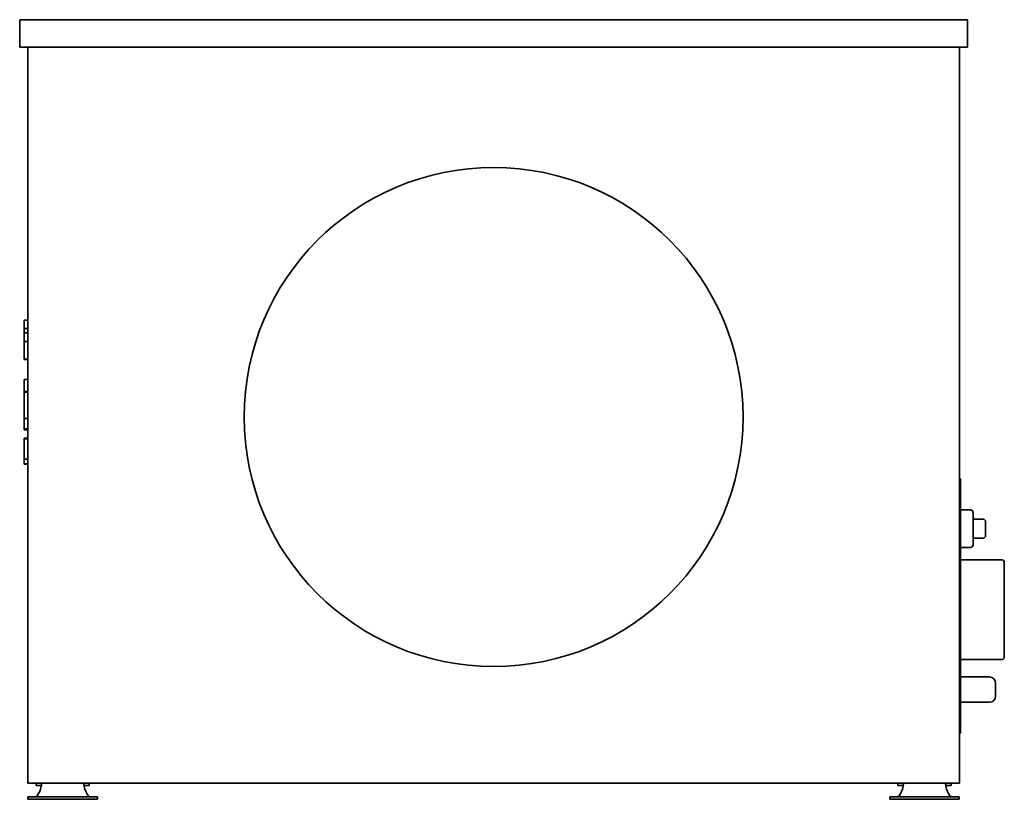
# Model space of a CAD drawing. Header units: millimetres. Extents: x 235 to 1025, y 133 to 758.
import ezdxf

# ---------------------------------------------------------------- set-up
doc = ezdxf.new("R2010")
doc.units = ezdxf.units.MM
doc.header["$LTSCALE"] = 3
doc.layers.add('Krawędzie widoczne(ISO)', color=7, linetype='Continuous', lineweight=35, true_color=0x262659)

msp = doc.modelspace()

# ---------------------------------------------------------------- linework, layer by layer
at = {"layer": 'Krawędzie widoczne(ISO)'}
for p, q in [((235.25, 757.98), (995.25, 757.98)), ((235.25, 735.98), (235.25, 757.98)), ((995.25, 735.98), (995.25, 757.98)), ((995.25, 735.98), (235.25, 735.98)), ((241.75, 735.98), (241.75, 145.98)), ((988.75, 735.98), (988.75, 145.98)), ((238.75, 513.77), (238.75, 517.03)), ((238.75, 517.03), (241.75, 517.03)), ((238.75, 510.51), (238.75, 513.77)), ((238.75, 506.86), (238.75, 510.51)), ((238.75, 510.51), (241.75, 510.51)), ((238.75, 500.02), (238.75, 506.86)), ((238.75, 506.86), (241.75, 506.86)), ((238.75, 492.47), (238.75, 500.02)), ((238.75, 500.02), (241.75, 500.02)), ((238.75, 485.73), (238.75, 492.47)), ((238.75, 485.66), (238.75, 485.73)), ((238.75, 485.73), (241.75, 485.73)), ((238.75, 485.66), (241.75, 485.66)), ((238.75, 459.95), (238.75, 469.58)), ((238.75, 469.58), (241.75, 469.58)), ((238.75, 459.95), (241.75, 459.95)), ((238.75, 459.41), (238.75, 459.95)), ((238.75, 453.87), (238.75, 459.41)), ((238.75, 459.41), (241.75, 459.41)), ((238.75, 442.62), (238.75, 453.87)), ((238.75, 438.28), (238.75, 442.62)), ((238.75, 435.14), (238.75, 438.28)), ((238.75, 438.28), (241.75, 438.28)), ((238.75, 431.83), (238.75, 435.14)), ((238.75, 430.02), (238.75, 431.83)), ((238.75, 429.21), (238.75, 430.02)), ((238.75, 430.02), (241.75, 430.02)), ((238.75, 429.21), (241.75, 429.21)), ((238.75, 421.99), (238.75, 422.39)), ((238.75, 422.39), (241.75, 422.39)), ((238.75, 405.8), (238.75, 421.99)), ((238.75, 421.99), (241.75, 421.99)), ((238.75, 401.99), (238.75, 405.8)), ((238.75, 405.8), (241.75, 405.8)), ((238.75, 401.99), (241.75, 401.99)), ((238.75, 401.57), (238.75, 401.99)), ((238.75, 401.57), (241.75, 401.57)), ((989.75, 389.98), (988.75, 389.98)), ((989.75, 389.98), (989.75, 385.98)), ((989.75, 189.98), (989.75, 385.98)), ((989.75, 364.98), (997.75, 364.98)), ((999.75, 362.98), (999.75, 336.98)), ((999.75, 357.48), (1007.75, 357.48)), ((1009.75, 355.48), (1009.75, 344.48)), ((999.75, 342.48), (1007.75, 342.48)), ((989.75, 334.98), (997.75, 334.98)), ((989.75, 324.98), (1022.75, 324.98)), ((1024.75, 322.98), (1024.75, 246.98)), ((989.75, 244.98), (1022.75, 244.98)), ((989.75, 231.08), (1012.75, 231.08)), ((1017.75, 226.08), (1017.75, 215.88)), ((989.75, 210.88), (1012.75, 210.88)), ((989.75, 189.98), (989.75, 185.98)), ((988.75, 185.98), (989.75, 185.98)), ((988.75, 145.98), (241.75, 145.98)), ((248.46, 145.98), (248.46, 143.98)), ((249.43, 143.98), (248.46, 143.98)), ((249.43, 143.98), (252.65, 143.98)), ((286.85, 143.98), (290.07, 143.98)), ((291.04, 143.98), (290.07, 143.98)), ((291.04, 145.98), (291.04, 143.98)), ((939.46, 145.98), (939.46, 143.98)), ((940.43, 143.98), (939.46, 143.98)), ((940.43, 143.98), (943.65, 143.98)), ((977.85, 143.98), (981.07, 143.98)), ((982.04, 143.98), (981.07, 143.98)), ((982.04, 145.98), (982.04, 143.98)), ((241.83, 135.02), (243.59, 135.02)), ((241.83, 135.02), (241.83, 133.02)), ((265.51, 135.02), (243.59, 135.02)), ((265.51, 135.02), (273.99, 135.02)), ((273.99, 135.02), (295.91, 135.02)), ((295.91, 135.02), (297.67, 135.02)), ((297.67, 135.02), (297.67, 133.02)), ((932.83, 135.02), (934.59, 135.02)), ((932.83, 135.02), (932.83, 133.02)), ((956.51, 135.02), (934.59, 135.02)), ((956.51, 135.02), (964.99, 135.02)), ((964.99, 135.02), (986.91, 135.02)), ((986.91, 135.02), (988.67, 135.02)), ((988.67, 135.02), (988.67, 133.02)), ((243.59, 133.02), (241.83, 133.02)), ((243.59, 133.02), (265.51, 133.02)), ((273.99, 133.02), (265.51, 133.02)), ((273.99, 133.02), (295.91, 133.02)), ((297.67, 133.02), (295.91, 133.02)), ((934.59, 133.02), (932.83, 133.02)), ((934.59, 133.02), (956.51, 133.02)), ((964.99, 133.02), (956.51, 133.02)), ((964.99, 133.02), (986.91, 133.02)), ((988.67, 133.02), (986.91, 133.02))]:
    msp.add_line(p, q, dxfattribs=at)
msp.add_circle((615.25, 439.48), 200, dxfattribs=at)
for centre, radius, start, end in [((997.75, 362.98), 2, 0, 90), ((1007.75, 355.48), 2, 0, 90), ((1007.75, 344.48), 2, 270, 0), ((997.75, 336.98), 2, 270, 0), ((1022.75, 322.98), 2, 0, 90), ((1022.75, 246.98), 2, 270, 0), ((1012.75, 226.08), 5, 0, 90), ((1012.75, 215.88), 5, 270, 0), ((230.15, 148.44), 23, 326.71749, 346.77819), ((309.35, 148.44), 23, 193.22181, 213.28251), ((921.15, 148.44), 23, 326.71749, 346.77819), ((1000.35, 148.44), 23, 193.22181, 213.28251)]:
    msp.add_arc(centre, radius, start, end, dxfattribs=at)
for points, knots in [([(253, 145.98), (252.98, 145.98), (252.95, 145.91), (252.88, 145.62), (252.85, 145.42), (252.77, 144.9), (252.73, 144.59), (252.64, 143.91), (252.59, 143.55), (252.54, 143.18)], [0, 0, 0, 0, 0.1113973, 0.1113973, 0.2218681, 0.2218681, 0.3323097, 0.3323097, 0.4436983, 0.4436983, 0.4436983, 0.4436983]), ([(286.96, 143.18), (286.91, 143.55), (286.86, 143.91), (286.77, 144.59), (286.73, 144.9), (286.65, 145.42), (286.62, 145.62), (286.55, 145.91), (286.52, 145.98), (286.5, 145.98)], [0, 0, 0, 0, 0.1114459, 0.1114459, 0.2219303, 0.2219303, 0.3324441, 0.3324441, 0.4438708, 0.4438708, 0.4438708, 0.4438708]), ([(944, 145.98), (943.98, 145.98), (943.95, 145.91), (943.88, 145.62), (943.85, 145.42), (943.77, 144.9), (943.73, 144.59), (943.64, 143.91), (943.59, 143.55), (943.54, 143.18)], [0, 0, 0, 0, 0.1113973, 0.1113973, 0.2218681, 0.2218681, 0.3323097, 0.3323097, 0.4436983, 0.4436983, 0.4436983, 0.4436983]), ([(977.96, 143.18), (977.91, 143.55), (977.86, 143.91), (977.77, 144.59), (977.73, 144.9), (977.65, 145.42), (977.62, 145.62), (977.55, 145.91), (977.52, 145.98), (977.5, 145.98)], [0, 0, 0, 0, 0.1114459, 0.1114459, 0.2219303, 0.2219303, 0.3324441, 0.3324441, 0.4438708, 0.4438708, 0.4438708, 0.4438708]), ([(249.38, 135.82), (249.36, 135.8), (249.34, 135.79), (249.32, 135.77), (249.3, 135.76), (249.27, 135.74), (249.25, 135.73), (249.23, 135.71), (249.21, 135.7), (249.19, 135.68), (249.17, 135.67), (249.15, 135.65), (249.12, 135.64), (249.1, 135.63), (249.08, 135.61), (249.06, 135.6), (249.04, 135.58), (249.02, 135.57), (249.01, 135.56), (249, 135.56), (249, 135.56), (248.99, 135.55), (248.97, 135.54), (248.95, 135.53), (248.93, 135.51), (248.91, 135.5), (248.88, 135.48), (248.86, 135.47), (248.84, 135.46), (248.82, 135.44), (248.79, 135.43), (248.77, 135.42), (248.75, 135.41), (248.73, 135.39), (248.7, 135.38), (248.68, 135.37), (248.66, 135.36), (248.64, 135.35), (248.61, 135.33), (248.59, 135.32), (248.57, 135.31), (248.54, 135.3), (248.52, 135.29), (248.5, 135.28), (248.48, 135.27), (248.45, 135.26), (248.43, 135.25), (248.41, 135.24), (248.38, 135.23), (248.36, 135.22), (248.34, 135.21), (248.31, 135.2), (248.29, 135.19), (248.27, 135.18), (248.24, 135.17), (248.24, 135.17), (248.23, 135.17), (248.23, 135.17), (248.21, 135.16), (248.19, 135.15), (248.17, 135.15), (248.15, 135.14), (248.12, 135.13), (248.1, 135.13), (248.08, 135.12), (248.05, 135.11), (248.03, 135.11), (248, 135.1), (247.98, 135.09), (247.95, 135.09), (247.93, 135.08), (247.91, 135.08), (247.88, 135.07), (247.86, 135.07), (247.83, 135.06), (247.8, 135.06), (247.78, 135.05), (247.76, 135.05), (247.74, 135.05), (247.71, 135.04), (247.69, 135.04), (247.66, 135.04), (247.64, 135.03), (247.61, 135.03), (247.59, 135.03), (247.56, 135.03), (247.54, 135.03), (247.51, 135.02), (247.49, 135.02), (247.46, 135.02), (247.44, 135.02), (247.41, 135.02), (247.39, 135.02), (247.36, 135.02)], [0, 0, 0, 0, 0.0078163, 0.0078163, 0.0078163, 0.0156656, 0.0156656, 0.0156656, 0.0235447, 0.0235447, 0.0235447, 0.0314507, 0.0314507, 0.0314507, 0.0393801, 0.0393801, 0.0393801, 0.0456978, 0.0456978, 0.0456978, 0.0473294, 0.0473294, 0.0473294, 0.0552907, 0.0552907, 0.0552907, 0.0632562, 0.0632562, 0.0632562, 0.0712194, 0.0712194, 0.0712194, 0.0791739, 0.0791739, 0.0791739, 0.0871132, 0.0871132, 0.0871132, 0.0950308, 0.0950308, 0.0950308, 0.1029204, 0.1029204, 0.1029204, 0.1107759, 0.1107759, 0.1107759, 0.1185913, 0.1185913, 0.1185913, 0.1263609, 0.1263609, 0.1263609, 0.1340793, 0.1340793, 0.1340793, 0.1356977, 0.1356977, 0.1356977, 0.1417721, 0.1417721, 0.1417721, 0.1495008, 0.1495008, 0.1495008, 0.1572621, 0.1572621, 0.1572621, 0.1650505, 0.1650505, 0.1650505, 0.1728601, 0.1728601, 0.1728601, 0.1811091, 0.1811091, 0.1811091, 0.1885372, 0.1885372, 0.1885372, 0.1964318, 0.1964318, 0.1964318, 0.2043573, 0.2043573, 0.2043573, 0.2123021, 0.2123021, 0.2123021, 0.2202542, 0.2202542, 0.2202542, 0.2282011, 0.2282011, 0.2282011, 0.2282011]), ([(292.14, 135.02), (291.96, 135.02), (291.78, 135.04), (291.44, 135.11), (291.27, 135.16), (290.93, 135.31), (290.76, 135.39), (290.43, 135.6), (290.28, 135.71), (290.12, 135.82)], [-0.238205, -0.238205, -0.238205, -0.238205, -0.1772118, -0.1772118, -0.118791, -0.118791, -0.0580717, -0.0580717, 0, 0, 0, 0]), ([(940.38, 135.82), (940.36, 135.8), (940.34, 135.79), (940.32, 135.77), (940.3, 135.76), (940.27, 135.74), (940.25, 135.73), (940.23, 135.71), (940.21, 135.7), (940.19, 135.68), (940.17, 135.67), (940.15, 135.65), (940.12, 135.64), (940.1, 135.63), (940.08, 135.61), (940.06, 135.6), (940.04, 135.58), (940.02, 135.57), (940.01, 135.56), (940, 135.56), (940, 135.56), (939.99, 135.55), (939.97, 135.54), (939.95, 135.53), (939.93, 135.51), (939.91, 135.5), (939.88, 135.48), (939.86, 135.47), (939.84, 135.46), (939.82, 135.44), (939.79, 135.43), (939.77, 135.42), (939.75, 135.41), (939.73, 135.39), (939.7, 135.38), (939.68, 135.37), (939.66, 135.36), (939.64, 135.35), (939.61, 135.33), (939.59, 135.32), (939.57, 135.31), (939.54, 135.3), (939.52, 135.29), (939.5, 135.28), (939.48, 135.27), (939.45, 135.26), (939.43, 135.25), (939.41, 135.24), (939.38, 135.23), (939.36, 135.22), (939.34, 135.21), (939.31, 135.2), (939.29, 135.19), (939.27, 135.18), (939.24, 135.17), (939.24, 135.17), (939.23, 135.17), (939.23, 135.17), (939.21, 135.16), (939.19, 135.15), (939.17, 135.15), (939.15, 135.14), (939.12, 135.13), (939.1, 135.13), (939.08, 135.12), (939.05, 135.11), (939.03, 135.11), (939, 135.1), (938.98, 135.09), (938.95, 135.09), (938.93, 135.08), (938.91, 135.08), (938.88, 135.07), (938.86, 135.07), (938.83, 135.06), (938.8, 135.06), (938.78, 135.05), (938.76, 135.05), (938.74, 135.05), (938.71, 135.04), (938.69, 135.04), (938.66, 135.04), (938.64, 135.03), (938.61, 135.03), (938.59, 135.03), (938.56, 135.03), (938.54, 135.03), (938.51, 135.02), (938.49, 135.02), (938.46, 135.02), (938.44, 135.02), (938.41, 135.02), (938.39, 135.02), (938.36, 135.02)], [0, 0, 0, 0, 0.0078163, 0.0078163, 0.0078163, 0.0156656, 0.0156656, 0.0156656, 0.0235447, 0.0235447, 0.0235447, 0.0314507, 0.0314507, 0.0314507, 0.0393801, 0.0393801, 0.0393801, 0.0456978, 0.0456978, 0.0456978, 0.0473294, 0.0473294, 0.0473294, 0.0552907, 0.0552907, 0.0552907, 0.0632562, 0.0632562, 0.0632562, 0.0712194, 0.0712194, 0.0712194, 0.0791739, 0.0791739, 0.0791739, 0.0871132, 0.0871132, 0.0871132, 0.0950308, 0.0950308, 0.0950308, 0.1029204, 0.1029204, 0.1029204, 0.1107759, 0.1107759, 0.1107759, 0.1185913, 0.1185913, 0.1185913, 0.1263609, 0.1263609, 0.1263609, 0.1340793, 0.1340793, 0.1340793, 0.1356977, 0.1356977, 0.1356977, 0.1417721, 0.1417721, 0.1417721, 0.1495008, 0.1495008, 0.1495008, 0.1572621, 0.1572621, 0.1572621, 0.1650505, 0.1650505, 0.1650505, 0.1728601, 0.1728601, 0.1728601, 0.1811091, 0.1811091, 0.1811091, 0.1885372, 0.1885372, 0.1885372, 0.1964318, 0.1964318, 0.1964318, 0.2043573, 0.2043573, 0.2043573, 0.2123021, 0.2123021, 0.2123021, 0.2202542, 0.2202542, 0.2202542, 0.2282011, 0.2282011, 0.2282011, 0.2282011]), ([(983.14, 135.02), (982.96, 135.02), (982.78, 135.04), (982.44, 135.11), (982.27, 135.16), (981.93, 135.31), (981.76, 135.39), (981.43, 135.6), (981.28, 135.71), (981.12, 135.82)], [-0.238205, -0.238205, -0.238205, -0.238205, -0.1772118, -0.1772118, -0.118791, -0.118791, -0.0580717, -0.0580717, 0, 0, 0, 0])]:
    msp.add_open_spline(points, degree=3, knots=knots, dxfattribs=at)

doc.saveas('drawing.dxf')
